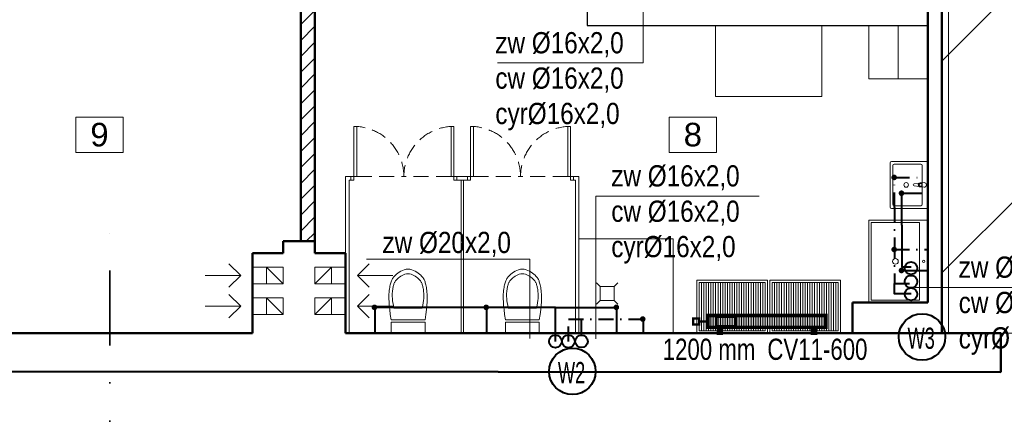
# Model space of a CAD drawing. Header units: millimetres. Extents: x 168402 to 202341, y 205146 to 229271.
# Tile 24 of 56: x 174170 to 175006, y 215740 to 216075. Entities that reach past the tile are written whole.
import ezdxf
from ezdxf.lldxf.tags import DXFTag

# ---------------------------------------------------------------- set-up
doc = ezdxf.new("R2010")
doc.units = ezdxf.units.MM
doc.linetypes.add('DASHDOT', pattern=[25.4, 12.7, -6.35, 0, -6.35])
doc.linetypes.add('DASHED', pattern=[19.05, 12.7, -6.35])
doc.layers.get('0').update_dxf_attribs({"lineweight": 0})
for name, color, linetype, lineweight in [('_IS_ks_opis', 154, 'Continuous', 13), ('DRZWI I OKNA', 30, 'Continuous', 9), ('kreskowanie', 9, 'Continuous', 5), ('linia - gruba - projektowana', 170, 'Continuous', 50), ('linia - kreskowanie', 9, 'Continuous', 5), ('linia - meble', 5, 'Continuous', 9), ('linia - rzut - gruba - istn.', 250, 'Continuous', 50), ('LINIA CIENKA', 7, 'Continuous', 13), ('LINIA GRUBA', 7, 'Continuous', 30), ('LINIA UMEBLOWANIE', 252, 'Continuous', 5), ('OPISY', 251, 'Continuous', 9), ('WOD-KAN', 170, 'Continuous', 9), ('ściana_istniejąca', 7, 'Continuous', 35)]:
    doc.layers.add(name, color=color, linetype=linetype, lineweight=lineweight)
for name, color, linetype, true_color in [('IS_Armatura_podłączeniowa_grz._dolnozas.', 7, 'SOLID', 0x000000), ('IS_Armatura_Therm', 7, 'SOLID', 0x000000), ('IS_Grzejniki_Plan_rzut', 7, 'SOLID', 0x000000)]:
    doc.layers.add(name, color=color, linetype=linetype, true_color=true_color)
for name, color, linetype in [('IS_Ciepła_woda', 1, 'DASHDOT'), ('IS_Text_Odbiornikow_Therm', 7, 'Continuous'), ('IS_Zimna_woda', 5, 'SOLID')]:
    doc.layers.add(name, color=color, linetype=linetype)
doc.styles.add('NewStyle1', font='arial.ttf')
doc.styles.add('simplex', font='arial.ttf')
doc.styles.get("Standard").update_dxf_attribs({"font": 'ARIALN.TTF', "width": 0.75})
tags = doc.linetypes.add('SOLID', pattern=[10, 10, 0]).pattern_tags.tags
tags[6:7] = [DXFTag(74, 4), DXFTag(75, 0), DXFTag(340, '0'), DXFTag(46, 0.0), DXFTag(50, 0.0), DXFTag(44, 0.0), DXFTag(45, 0.0)]
tags[4:5] = [DXFTag(74, 4), DXFTag(75, 0), DXFTag(340, '0'), DXFTag(46, 0.0), DXFTag(50, 0.0), DXFTag(44, 0.0), DXFTag(45, 0.0)]
pattern_1 = [(45, (-194528.292, -220675.846), (-6.7351921, 6.7351921), [])]

# ---------------------------------------------------------------- blocks, each defined once
blk = doc.blocks.new('PÓŁKA ZE STALI')
at = {"layer": 'LINIA UMEBLOWANIE'}
for p, q in [((13251.78, 1323.45), (13251.78, 1379.45)), ((13251.78, 1379.45), (13292.78, 1379.45)), ((13292.78, 1379.45), (13292.78, 1323.45)), ((13292.78, 1377.45), (13251.78, 1377.45)), ((13292.78, 1375.45), (13251.78, 1375.45)), ((13292.78, 1373.45), (13251.78, 1373.45)), ((13292.78, 1371.45), (13251.78, 1371.45)), ((13292.78, 1369.45), (13251.78, 1369.45)), ((13292.78, 1367.45), (13251.78, 1367.45)), ((13292.78, 1365.45), (13251.78, 1365.45)), ((13292.78, 1363.45), (13251.78, 1363.45)), ((13292.78, 1361.45), (13251.78, 1361.45)), ((13292.78, 1359.45), (13251.78, 1359.45)), ((13292.78, 1357.45), (13251.78, 1357.45)), ((13292.78, 1355.45), (13251.78, 1355.45)), ((13292.78, 1353.45), (13251.78, 1353.45)), ((13292.78, 1351.45), (13251.78, 1351.45)), ((13292.78, 1349.45), (13251.78, 1349.45)), ((13292.78, 1347.45), (13251.78, 1347.45)), ((13292.78, 1345.45), (13251.78, 1345.45)), ((13292.78, 1343.45), (13251.78, 1343.45)), ((13292.78, 1341.45), (13251.78, 1341.45)), ((13292.78, 1339.45), (13251.78, 1339.45)), ((13292.78, 1337.45), (13251.78, 1337.45)), ((13292.78, 1335.45), (13251.78, 1335.45)), ((13292.78, 1333.45), (13251.78, 1333.45)), ((13292.78, 1331.45), (13251.78, 1331.45)), ((13292.78, 1329.45), (13251.78, 1329.45)), ((13292.78, 1327.45), (13251.78, 1327.45)), ((13292.78, 1325.45), (13251.78, 1325.45)), ((13292.78, 1323.45), (13251.78, 1323.45))]:
    blk.add_line(p, q, dxfattribs=at)
blk.add_lwpolyline([(13294.78, 1321.45), (13249.78, 1321.45), (13249.78, 1381.45), (13294.78, 1381.45), (13294.78, 1321.45)], dxfattribs=at)
blk = doc.blocks.new('G$C2A3AD980')
at = {"layer": 'kreskowanie'}
h = blk.add_hatch(dxfattribs=at)
h.set_pattern_fill('ANSI31', color=252, scale=3)
h.set_pattern_definition(pattern_1)
h.paths.add_polyline_path([(1277.98, 580), (1289.98, 580), (1289.98, 630), (1277.98, 630)])
h.paths.add_polyline_path([(1277.98, 553), (1289.98, 553), (1289.98, 580), (1277.98, 580)])
h.paths.add_polyline_path([(1137, 789), (1137, 777), (1262.97, 777), (1262.97, 779), (1262.98, 789)])
h = blk.add_hatch(dxfattribs=at)
h.set_pattern_fill('ANSI31', color=252, scale=3)
h.set_pattern_definition(pattern_1)
h.paths.add_polyline_path([(1278, 630), (1290, 630), (1290, 777), (1278, 777)])
at = {"layer": 'linia - kreskowanie'}
h = blk.add_hatch(dxfattribs=at)
h.set_pattern_fill('ANSI31', color=252, scale=40)
h.set_pattern_definition([(45, (-137908.59, -188419.79), (-89.80256, 89.80256), [])])
h.paths.add_polyline_path([(4304.43, 1502.92), (4311.52, 1528.83), (4535.21, 1553.06), (4434.74, 2480.63), (1507.36, 2163.55), (1575.53, 1534.23), (1712.25, 1549.04), (1712.17, 1321.49), (1712.17, 1120.89), (1822.04, 1120.89), (1822.04, 462.89), (4539.79, 462.89), (4539.79, 1095.89), (4304.86, 1095.89)])
at = {"layer": 'DRZWI I OKNA', "color": 252}
for p, q in [((1322.97, 608), (1322.97, 650.5)), ((1322.97, 650.5), (1325.47, 650.5)), ((1325.47, 650.5), (1325.47, 608)), ((1407.97, 650.5), (1405.47, 650.5)), ((1405.47, 650.5), (1405.47, 608)), ((1407.97, 608), (1407.97, 650.5)), ((1421.97, 608), (1421.97, 650.5)), ((1421.97, 650.5), (1424.47, 650.5)), ((1424.47, 650.5), (1424.47, 608)), ((1506.97, 650.5), (1504.47, 650.5)), ((1504.47, 650.5), (1504.47, 608)), ((1506.97, 608), (1506.97, 650.5)), ((1322.97, 608), (1320.47, 608)), ((1322.97, 605), (1320.47, 605)), ((1322.97, 605), (1322.97, 608)), ((1325.47, 608), (1322.97, 608)), ((1405.47, 608), (1407.97, 608)), ((1407.97, 605), (1407.97, 608)), ((1407.97, 608), (1410.47, 608)), ((1407.97, 605), (1410.47, 605)), ((1421.97, 608), (1419.47, 608)), ((1421.97, 605), (1419.47, 605)), ((1421.97, 605), (1421.97, 608)), ((1424.47, 608), (1421.97, 608)), ((1504.47, 608), (1506.97, 608)), ((1506.97, 605), (1506.97, 608)), ((1506.97, 608), (1509.47, 608)), ((1506.97, 605), (1509.47, 605))]:
    blk.add_line(p, q, dxfattribs=at)
at = {"layer": 'DRZWI I OKNA', "color": 252, "linetype": 'DASHED'}
for p, q in [((1325.47, 608), (1365.47, 608)), ((1405.47, 608), (1365.47, 608)), ((1424.47, 608), (1464.47, 608)), ((1504.47, 608), (1464.47, 608))]:
    blk.add_line(p, q, dxfattribs=at)
for centre, start, end in [((1322.97, 608), 0, 90), ((1407.97, 608), 90, 180), ((1421.97, 608), 0, 90), ((1506.97, 608), 90, 180)]:
    blk.add_arc(centre, 42.5, start, end, dxfattribs=at)
at = {"layer": 'linia - gruba - projektowana', "color": 252}
for p, q in [((1810, 501), (1810, 1108)), ((1822, 475), (1822, 1108)), ((1263, 543), (1263, 553)), ((1290, 553), (1263, 553)), ((1290, 543), (1290, 553)), ((1237, 475), (1237, 543)), ((1263, 543), (1237, 543)), ((1316, 543), (1290, 543)), ((1316, 475), (1316, 543)), ((1746, 475), (1746, 501)), ((1746, 501), (1810, 501)), ((1237, 475), (841.5, 475)), ((1316, 475), (1746, 475)), ((1746, 475), (1872, 475)), ((1822, 475), (1872, 475)), ((1872, 442), (1872, 475)), ((1872, 442), (930.17, 442.65))]:
    blk.add_line(p, q, dxfattribs=at)
at = {"layer": 'linia - meble', "color": 3}
for p, q in [((1357.08, 496.33), (1380.92, 496.33)), ((1454.08, 496.33), (1477.92, 496.33)), ((1354.6, 486.3), (1383.4, 486.3)), ((1451.6, 486.3), (1480.4, 486.3)), ((1354.6, 484.3), (1354.6, 474.5)), ((1354.6, 484.3), (1383.4, 484.3)), ((1383.4, 484.3), (1383.4, 474.5)), ((1451.6, 484.3), (1451.6, 474.5)), ((1451.6, 484.3), (1480.4, 484.3)), ((1480.4, 484.3), (1480.4, 474.5))]:
    blk.add_line(p, q, dxfattribs=at)
for points in [[(1354.6, 486.3), (1353.94, 491.04), (1353.45, 495.12), (1353.11, 498.61), (1352.89, 501.58), (1352.79, 504.12), (1352.77, 506.28), (1352.83, 508.16), (1352.93, 509.81), (1353.07, 511.32), (1353.24, 512.69), (1353.43, 513.93), (1353.64, 515.07), (1353.87, 516.1), (1354.11, 517.03), (1354.35, 517.89), (1354.6, 518.67), (1354.85, 519.4), (1355.13, 520.07), (1355.44, 520.72), (1355.81, 521.36), (1356.26, 522.01), (1356.8, 522.68), (1357.47, 523.4), (1358.27, 524.17), (1359.22, 525.02), (1360.31, 525.9), (1361.53, 526.77), (1362.86, 527.59), (1364.29, 528.32), (1365.79, 528.9), (1367.37, 529.31), (1369, 529.5)], [(1383.4, 486.3), (1384.06, 491.04), (1384.55, 495.12), (1384.89, 498.61), (1385.11, 501.58), (1385.21, 504.12), (1385.23, 506.28), (1385.17, 508.16), (1385.07, 509.81), (1384.93, 511.32), (1384.76, 512.69), (1384.57, 513.93), (1384.36, 515.07), (1384.13, 516.1), (1383.89, 517.03), (1383.65, 517.89), (1383.4, 518.67), (1383.15, 519.4), (1382.87, 520.07), (1382.56, 520.72), (1382.19, 521.36), (1381.74, 522.01), (1381.2, 522.68), (1380.53, 523.4), (1379.73, 524.17), (1378.78, 525.02), (1377.69, 525.9), (1376.47, 526.77), (1375.14, 527.59), (1373.71, 528.32), (1372.21, 528.9), (1370.63, 529.31), (1369, 529.5)], [(1451.6, 486.3), (1450.94, 491.04), (1450.45, 495.12), (1450.11, 498.61), (1449.89, 501.58), (1449.79, 504.12), (1449.77, 506.28), (1449.83, 508.16), (1449.93, 509.81), (1450.07, 511.32), (1450.24, 512.69), (1450.43, 513.93), (1450.64, 515.07), (1450.87, 516.1), (1451.11, 517.03), (1451.35, 517.89), (1451.6, 518.67), (1451.85, 519.4), (1452.13, 520.07), (1452.44, 520.72), (1452.81, 521.36), (1453.26, 522.01), (1453.8, 522.68), (1454.47, 523.4), (1455.27, 524.17), (1456.22, 525.02), (1457.31, 525.9), (1458.53, 526.77), (1459.86, 527.59), (1461.29, 528.32), (1462.79, 528.9), (1464.37, 529.31), (1466, 529.5)], [(1480.4, 486.3), (1481.06, 491.04), (1481.55, 495.12), (1481.89, 498.61), (1482.11, 501.58), (1482.21, 504.12), (1482.23, 506.28), (1482.17, 508.16), (1482.07, 509.81), (1481.93, 511.32), (1481.76, 512.69), (1481.57, 513.93), (1481.36, 515.07), (1481.13, 516.1), (1480.89, 517.03), (1480.65, 517.89), (1480.4, 518.67), (1480.15, 519.4), (1479.87, 520.07), (1479.56, 520.72), (1479.19, 521.36), (1478.74, 522.01), (1478.2, 522.68), (1477.53, 523.4), (1476.73, 524.17), (1475.78, 525.02), (1474.69, 525.9), (1473.47, 526.77), (1472.14, 527.59), (1470.71, 528.32), (1469.21, 528.9), (1467.63, 529.31), (1466, 529.5)], [(1357.08, 496.33), (1356.55, 498.75), (1356.16, 500.92), (1355.88, 502.87), (1355.71, 504.62), (1355.63, 506.19), (1355.62, 507.61), (1355.66, 508.9), (1355.75, 510.08), (1355.86, 511.17), (1355.99, 512.19), (1356.15, 513.13), (1356.31, 513.99), (1356.49, 514.79), (1356.68, 515.53), (1356.88, 516.21), (1357.08, 516.84), (1357.28, 517.42), (1357.5, 517.96), (1357.76, 518.48), (1358.06, 518.99), (1358.43, 519.51), (1358.88, 520.04), (1359.44, 520.62), (1360.11, 521.24), (1360.92, 521.91), (1361.84, 522.62), (1362.86, 523.31), (1363.97, 523.97), (1365.16, 524.55), (1366.4, 525.02), (1367.69, 525.35), (1369, 525.5)], [(1380.92, 496.33), (1381.45, 498.75), (1381.84, 500.92), (1382.12, 502.87), (1382.29, 504.62), (1382.37, 506.19), (1382.38, 507.61), (1382.34, 508.9), (1382.25, 510.08), (1382.14, 511.17), (1382.01, 512.19), (1381.85, 513.13), (1381.69, 513.99), (1381.51, 514.79), (1381.32, 515.53), (1381.12, 516.21), (1380.92, 516.84), (1380.72, 517.42), (1380.5, 517.96), (1380.24, 518.48), (1379.94, 518.99), (1379.57, 519.51), (1379.12, 520.04), (1378.56, 520.62), (1377.89, 521.24), (1377.08, 521.91), (1376.16, 522.62), (1375.14, 523.31), (1374.03, 523.97), (1372.84, 524.55), (1371.6, 525.02), (1370.31, 525.35), (1369, 525.5)], [(1454.08, 496.33), (1453.55, 498.75), (1453.16, 500.92), (1452.88, 502.87), (1452.71, 504.62), (1452.63, 506.19), (1452.62, 507.61), (1452.66, 508.9), (1452.75, 510.08), (1452.86, 511.17), (1452.99, 512.19), (1453.15, 513.13), (1453.31, 513.99), (1453.49, 514.79), (1453.68, 515.53), (1453.88, 516.21), (1454.08, 516.84), (1454.28, 517.42), (1454.5, 517.96), (1454.76, 518.48), (1455.06, 518.99), (1455.43, 519.51), (1455.88, 520.04), (1456.44, 520.62), (1457.11, 521.24), (1457.92, 521.91), (1458.84, 522.62), (1459.86, 523.31), (1460.97, 523.97), (1462.16, 524.55), (1463.4, 525.02), (1464.69, 525.35), (1466, 525.5)], [(1477.92, 496.33), (1478.45, 498.75), (1478.84, 500.92), (1479.12, 502.87), (1479.29, 504.62), (1479.37, 506.19), (1479.38, 507.61), (1479.34, 508.9), (1479.25, 510.08), (1479.14, 511.17), (1479.01, 512.19), (1478.85, 513.13), (1478.69, 513.99), (1478.51, 514.79), (1478.32, 515.53), (1478.12, 516.21), (1477.92, 516.84), (1477.72, 517.42), (1477.5, 517.96), (1477.24, 518.48), (1476.94, 518.99), (1476.57, 519.51), (1476.12, 520.04), (1475.56, 520.62), (1474.89, 521.24), (1474.08, 521.91), (1473.16, 522.62), (1472.14, 523.31), (1471.03, 523.97), (1469.84, 524.55), (1468.6, 525.02), (1467.31, 525.35), (1466, 525.5)]]:
    blk.add_lwpolyline(points, dxfattribs=at)
at = {"layer": 'linia - rzut - gruba - istn.', "color": 252, "ltscale": 1.2}
for p, q in [((1278, 553), (1278, 777)), ((1290, 553), (1290, 777))]:
    blk.add_line(p, q, dxfattribs=at)
at = {"layer": 'LINIA CIENKA', "color": 252}
for p, q in [((1785, 691), (1785, 736)), ((1316, 608), (1316, 475)), ((1320.5, 608), (1316, 608)), ((1319, 605), (1319, 475)), ((1320.5, 605), (1319, 605)), ((1320.5, 605), (1320.5, 608)), ((1410.47, 605), (1410.47, 608)), ((1410.47, 608), (1419.47, 608)), ((1415.97, 605), (1410.47, 605)), ((1413.97, 605.09), (1413.97, 475)), ((1415.97, 605.09), (1415.97, 475)), ((1419.47, 605), (1415.97, 605)), ((1419.47, 605), (1419.47, 608)), ((1419.47, 608), (1419.47, 608)), ((1509.47, 605), (1509.47, 608)), ((1509.47, 608), (1514, 608)), ((1509.47, 605), (1511, 605)), ((1511, 605), (1511, 475)), ((1514, 608), (1514, 475)), ((1217, 534), (1227, 524)), ((1249, 531), (1237, 531)), ((1249, 531), (1263, 517)), ((1304, 531), (1290, 517)), ((1304, 531), (1316, 531)), ((1336, 534), (1326, 524)), ((1227, 524), (1197, 524)), ((1217, 514), (1227, 524)), ((1326, 524), (1356, 524)), ((1336, 514), (1326, 524)), ((1249, 517), (1237, 517)), ((1304, 517), (1316, 517)), ((1217, 508), (1227, 498)), ((1249, 505), (1237, 505)), ((1249, 505), (1263, 491)), ((1304, 505), (1290, 491)), ((1304, 505), (1316, 505)), ((1336, 508), (1326, 498)), ((1227, 498), (1197, 498)), ((1217, 488), (1227, 498)), ((1326, 498), (1356, 498)), ((1336, 488), (1326, 498)), ((1249, 491), (1237, 491)), ((1304, 491), (1316, 491))]:
    blk.add_line(p, q, dxfattribs=at)
blk.add_lwpolyline([(4447.54, 2493.49), (1513.2, 2175.66), (1581.37, 1546.34), (1718.09, 1561.15), (1718.01, 1333.6), (1718.01, 1333.6), (1718.01, 1133), (1827.52, 1133), (1827.52, 475), (4545.63, 475), (4545.63, 1108), (4310.7, 1108), (4310.57, 1231.24)], dxfattribs=at)
for points in [[(1630, 736), (1720, 736), (1720, 676), (1630, 676)], [(1810, 691), (1810, 736), (1760, 736), (1760, 691)], [(1514, 475), (1594, 475.09), (1594, 555.09), (1514, 555.09)], [(1263, 531), (1249, 531), (1249, 517), (1263, 517)], [(1290, 531), (1304, 531), (1304, 517), (1290, 517)], [(1263, 505), (1249, 505), (1249, 491), (1263, 491)], [(1290, 505), (1304, 505), (1304, 491), (1290, 491)]]:
    blk.add_lwpolyline(points, close=True, dxfattribs=at)
at = {"layer": 'LINIA GRUBA', "color": 252}
for p, q in [((1521, 907.09), (1521, 736)), ((1521, 736), (1809.97, 736))]:
    blk.add_line(p, q, dxfattribs=at)
at = {"layer": 'OPISY', "color": 252}
for points in [[(1087.2, 658.39), (1087.2, 628.39), (1127.2, 628.39), (1127.2, 658.39)], [(1590.64, 658.39), (1590.64, 628.39), (1630.64, 628.39), (1630.64, 658.39)]]:
    blk.add_lwpolyline(points, close=True, dxfattribs=at)
at = {"layer": 'WOD-KAN', "color": 3, "linetype": 'Continuous', "lineweight": 13}
for p, q in [((1778, 582.05), (1778, 619.65)), ((1779.2, 620.85), (1808.8, 620.85)), ((1781.6, 618.45), (1804, 618.45)), ((1810, 619.65), (1810, 582.05)), ((1780.4, 584.45), (1780.4, 617.25)), ((1805.2, 617.25), (1805.2, 584.45)), ((1802.68, 602.27), (1798.45, 601.74)), ((1806.8, 602.85), (1803.44, 602.53)), ((1803.62, 601.94), (1804.81, 601.94)), ((1804.81, 601.94), (1804.81, 599.76)), ((1798.45, 599.96), (1802.68, 599.43)), ((1803.44, 599.17), (1806.8, 598.85)), ((1804.81, 599.76), (1803.62, 599.76)), ((1808.8, 580.85), (1779.2, 580.85)), ((1804, 583.25), (1781.6, 583.25))]:
    blk.add_line(p, q, dxfattribs=at)
at = {"layer": 'WOD-KAN', "color": 3}
for p, q in [((1528.97, 517.76), (1531.97, 514.76)), ((1543.97, 514.76), (1546.97, 517.76)), ((1528.97, 499.76), (1531.97, 502.76)), ((1543.97, 502.76), (1546.97, 499.76))]:
    blk.add_line(p, q, dxfattribs=at)
at = {"layer": 'WOD-KAN', "color": 3, "linetype": 'Continuous', "lineweight": 13}
blk.add_lwpolyline([(1810.02, 571), (1760.02, 571), (1760.02, 501), (1810.02, 501), (1810.02, 571)], dxfattribs=at)
blk.add_lwpolyline([(1803.02, 569), (1762.02, 569), (1762.02, 503), (1803.02, 503)], close=True, dxfattribs=at)
at = {"layer": 'WOD-KAN', "color": 3}
blk.add_lwpolyline([(1531.97, 502.76), (1531.97, 514.76), (1543.97, 514.76), (1543.97, 502.76)], close=True, dxfattribs=at)
at = {"layer": 'WOD-KAN', "color": 3, "linetype": 'Continuous', "lineweight": 13}
for centre, radius in [((1791.63, 600.85), 1.93), ((1782.52, 536), 2.41), ((1806.44, 536), 0.997)]:
    blk.add_circle(centre, radius, dxfattribs=at)
for centre, radius, start, end in [((1779.2, 619.65), 1.2, 90, 180), ((1781.6, 617.25), 1.2, 90, 180), ((1804, 617.25), 1.2, 0, 90), ((1808.8, 619.65), 1.2, 0, 90), ((1798.56, 600.85), 0.895, 97.13892, 262.86108), ((1803.6, 600.85), 1.69, 122.77103, 237.22897), ((1803.62, 600.85), 1.09, 90, 270), ((1803.6, 600.85), 1.69, 95.16961, 122.77103), ((1806.8, 600.85), 2, 270, 90), ((1803.6, 600.85), 1.69, 237.22897, 264.83039), ((1779.2, 582.05), 1.2, 180, 270), ((1781.6, 584.45), 1.2, 180, 270), ((1804, 584.45), 1.2, 270, 0), ((1808.8, 582.05), 1.2, 270, 0)]:
    blk.add_arc(centre, radius, start, end, dxfattribs=at)
at = {"layer": 'ściana_istniejąca', "color": 252, "linetype": 'DASHDOT', "ltscale": 5}
blk.add_line((1115.93, 210.45), (1115.93, 565.85), dxfattribs=at)
at = {"layer": 'LINIA UMEBLOWANIE', "color": 252, "xscale": -1, "rotation": 270}
for p in [(292.55, -12774.78), (354.55, -12774.78)]:
    blk.add_blockref('PÓŁKA ZE STALI', p, dxfattribs=at)
at = {"layer": 'OPISY', "color": 252, "char_height": 20, "attachment_point": 5, "style": 'simplex'}
for s, insert, width in [('9', (1107.2, 643.39), 47.1802), ('8', (1610.64, 643.39), 40)]:
    blk.add_mtext(s, dxfattribs=dict(at, insert=insert, width=width))

msp = doc.modelspace()

# ---------------------------------------------------------------- block references
at = {"ltscale": 4}
msp.add_blockref('G$C2A3AD980', (173130.7, 215334.17), dxfattribs=at)

# ---------------------------------------------------------------- next in the draw order: hatches: boundary and pattern name
at = {"layer": 'IS_Grzejniki_Plan_rzut'}
msp.add_hatch(color=8, dxfattribs=at).paths.add_polyline_path([(174754.18, 215814.17), (174854.18, 215814.17), (174854.18, 215824.17), (174754.18, 215824.17)])
at = {"layer": 'IS_Zimna_woda', "ltscale": 0.01}
h = msp.add_hatch(color=1, dxfattribs=at)
edge = h.paths.add_edge_path()
edge.add_arc((174912.18, 215941.36), 2.4, 90, 450)
h = msp.add_hatch(color=256, dxfattribs=at)
edge = h.paths.add_edge_path()
edge.add_arc((174918.39, 215927.99), 2.4, 90, 450)
h = msp.add_hatch(color=1, dxfattribs=at)
edge = h.paths.add_edge_path()
edge.add_arc((174912.18, 215880.23), 2.4, 90, 450)
h = msp.add_hatch(color=256, dxfattribs=at)
edge = h.paths.add_edge_path()
edge.add_arc((174918.39, 215862.41), 2.4, 90, 450)
h = msp.add_hatch(color=256, dxfattribs=at)
edge = h.paths.add_edge_path()
edge.add_arc((174471.2, 215831.15), 2.4, 90, 450)
h = msp.add_hatch(color=256, dxfattribs=at)
edge = h.paths.add_edge_path()
edge.add_arc((174566.04, 215831.15), 2.4, 90, 450)
h = msp.add_hatch(color=256, dxfattribs=at)
edge = h.paths.add_edge_path()
edge.add_arc((174676.44, 215831.15), 2.4, 90, 450)
h = msp.add_hatch(color=1, dxfattribs=at)
edge = h.paths.add_edge_path()
edge.add_arc((174698.82, 215821.22), 2.4, 90, 450)

# ---------------------------------------------------------------- next in the draw order: linework, layer by layer
at = {"color": 5, "lineweight": 40}
for centre in [(174926.46, 215864.39), (174624.75, 215802.23)]:
    msp.add_circle(centre, 5.32, dxfattribs=at)
at = {"layer": '_IS_ks_opis', "color": 0}
for p, q in [((174575.49, 216038.5), (174699.24, 216038.5)), ((174659.15, 215925.56), (174797.64, 215925.56)), ((174464.43, 215872.04), (174602.92, 215872.04)), ((174929.92, 215848.11), (175092.4, 215848.11))]:
    msp.add_line(p, q, dxfattribs=at)
for points in [[(174699.24, 216038.5), (174699.24, 216107.53)], [(174659.15, 215925.56), (174659.15, 215804.57)], [(174602.92, 215872.04), (174602.92, 215804.71)]]:
    msp.add_lwpolyline(points, dxfattribs=at)
at = {"layer": 'IS_Armatura_podłączeniowa_grz._dolnozas.'}
msp.add_lwpolyline([(174761.18, 215815.17, 2, 2, 0), (174777.18, 215815.17, 2, 2, 0), (174777.18, 215823.17, 2, 2, 0), (174761.18, 215823.17, 2, 2, 0), (174761.18, 215815.17, 2, 2, 0)], format="xyseb", dxfattribs=at)
at = {"layer": 'IS_Armatura_Therm'}
for points in [[(174746.68, 215821.67, 2, 2, 0), (174741.68, 215821.67, 2, 2, 0), (174741.68, 215816.67, 2, 2, 0), (174746.68, 215816.67, 2, 2, 0), (174746.68, 215821.67, 2, 2, 0)], [(174754.18, 215819.17, 2, 2, 0), (174746.68, 215819.17, 2, 2, 0)]]:
    msp.add_lwpolyline(points, format="xyseb", dxfattribs=at)
at = {"layer": 'IS_Ciepła_woda', "lineweight": 40}
for points in [[(174912.45, 215915.89), (174912.45, 215915.89), (174912.45, 215941.29), (174935.9, 215941.29)], [(174912.45, 215915.89), (174912.45, 215885.48), (174912.45, 215885.48)], [(174912.45, 215885.48), (174912.45, 215851.52), (174926.48, 215851.52)], [(174912.45, 215880.15), (174940.7, 215880.15)], [(174635.78, 215802.23), (174635.78, 215821.15), (174699.09, 215821.15), (174699.11, 215809.24)]]:
    msp.add_lwpolyline(points, dxfattribs=at)
at = {"layer": 'IS_Grzejniki_Plan_rzut'}
for points in [[(174754.18, 215814.17, 3, 3, 0), (174854.18, 215814.17, 3, 3, 0), (174854.18, 215824.17, 3, 3, 0), (174754.18, 215824.17, 3, 3, 0), (174754.18, 215814.17, 3, 3, 0)], [(174762.93, 215814.17, 3, 3, 0), (174762.93, 215809.17, 3, 3, 0), (174765.43, 215809.17, 3, 3, 0), (174765.43, 215814.17, 3, 3, 0)], [(174845.43, 215814.17, 3, 3, 0), (174845.43, 215809.17, 3, 3, 0), (174842.93, 215809.17, 3, 3, 0), (174842.93, 215814.17, 3, 3, 0)]]:
    msp.add_lwpolyline(points, format="xyseb", dxfattribs=at)
at = {"layer": 'IS_Zimna_woda', "lineweight": 40, "ltscale": 0.1}
for points in [[(174918.66, 215901.01), (174918.66, 215927.99), (174935.9, 215927.99)], [(174918.66, 215901.01), (174918.66, 215901.01), (174918.66, 215870.17), (174918.6, 215865.4), (174926.5, 215865.4)], [(174918.66, 215862.41), (174940.7, 215862.41)], [(174566.31, 215831.15), (174471.47, 215831.15), (174471.47, 215809.17)], [(174624.75, 215831.15), (174566.31, 215831.15), (174566.31, 215809.17)], [(174624.75, 215802.23), (174624.75, 215821.15), (174624.75, 215831.15), (174676.7, 215831.15), (174676.7, 215809.17)]]:
    msp.add_lwpolyline(points, dxfattribs=at)
at = {"layer": 'IS_Zimna_woda', "color": 6, "linetype": 'Continuous', "lineweight": 40, "ltscale": 0.1}
for points in [[(174926.46, 215842.6), (174912.45, 215842.6), (174912.45, 215851.52)], [(174646.91, 215807.62), (174646.91, 215821.15)]]:
    msp.add_lwpolyline(points, dxfattribs=at)
at = {"layer": 'IS_Zimna_woda', "color": 1, "linetype": 'Continuous', "lineweight": 40, "ltscale": 0.1}
for centre in [(174926.46, 215852.95), (174635.78, 215802.23)]:
    msp.add_circle(centre, 5.32, dxfattribs=at)
at = {"layer": 'IS_Zimna_woda', "color": 6, "linetype": 'Continuous', "lineweight": 40, "ltscale": 0.1}
for centre in [(174926.46, 215842.31), (174646.91, 215802.3)]:
    msp.add_circle(centre, 5.32, dxfattribs=at)
at = {"layer": 'IS_Zimna_woda', "linetype": 'Continuous', "lineweight": 40, "ltscale": 0.1}
for centre in [(174935.79, 215806.01), (174639.14, 215776.83)]:
    msp.add_circle(centre, 19.69, dxfattribs=at)

# ---------------------------------------------------------------- next in the draw order: texts
at = {"layer": '_IS_ks_opis', "color": 0, "char_height": 18, "width": 117.087, "attachment_point": 4, "style": 'NewStyle1'}
for s, insert in [('{\\fArial Narrow|b0|i0|c238|p34;zw \\fArial Narrow|b0|i0|c0|p34;%%C\\fArial Narrow|b0|i0|c238|p34;16x2,0\\Pcw \\fArial Narrow|b0|i0|c0|p34;%%C\\fArial Narrow|b0|i0|c238|p34;16x2,0\\Pcyr\\fArial Narrow|b0|i0|c0|p34;%%C\\fArial Narrow|b0|i0|c238|p34;16x2,0}', (174573.79, 216022.95)), ('{\\fArial Narrow|b0|i0|c238|p34;zw \\fArial Narrow|b0|i0|c0|p34;%%C\\fArial Narrow|b0|i0|c238|p34;16x2,0\\Pcw \\fArial Narrow|b0|i0|c0|p34;%%C\\fArial Narrow|b0|i0|c238|p34;16x2,0\\Pcyr\\fArial Narrow|b0|i0|c0|p34;%%C\\fArial Narrow|b0|i0|c238|p34;16x2,0}', (174672.19, 215910)), ('{\\fArial Narrow|b0|i0|c238|p34;zw \\fArial Narrow|b0|i0|c0|p34;%%C\\fArial Narrow|b0|i0|c238|p34;20x2,0\\P}', (174478.1, 215884.53)), ('{\\fArial Narrow|b0|i0|c238|p34;zw \\fArial Narrow|b0|i0|c0|p34;%%C\\fArial Narrow|b0|i0|c238|p34;20x2,0\\Pcw \\fArial Narrow|b0|i0|c0|p34;%%C\\fArial Narrow|b0|i0|c238|p34;20x2,0\\Pcyr\\fArial Narrow|b0|i0|c0|p34;%%C\\fArial Narrow|b0|i0|c238|p34;16x2,0}', (174966.94, 215832.55))]:
    msp.add_mtext(s, dxfattribs=dict(at, insert=insert))
at = {"layer": 'IS_Text_Odbiornikow_Therm', "color": 18, "linetype": 'SOLID', "true_color": 0x000000, "char_height": 18, "attachment_point": 3}
for s, insert in [('{\\fArial|b0|i0|c0|p0;1200 mm}', (174794.39, 215804.58)), ('\\fArial|b0|i0;CV11-600', (174889.5, 215804.58))]:
    msp.add_mtext(s, dxfattribs=dict(at, insert=insert))
at = {"layer": 'IS_Zimna_woda', "linetype": 'Continuous', "lineweight": 40, "ltscale": 0.1, "char_height": 18, "width": 19.6567, "attachment_point": 1}
for s, insert in [('W3', (174923.49, 215813.95)), ('W2', (174626.85, 215784.77))]:
    msp.add_mtext(s, dxfattribs=dict(at, insert=insert))

doc.saveas('drawing.dxf')
